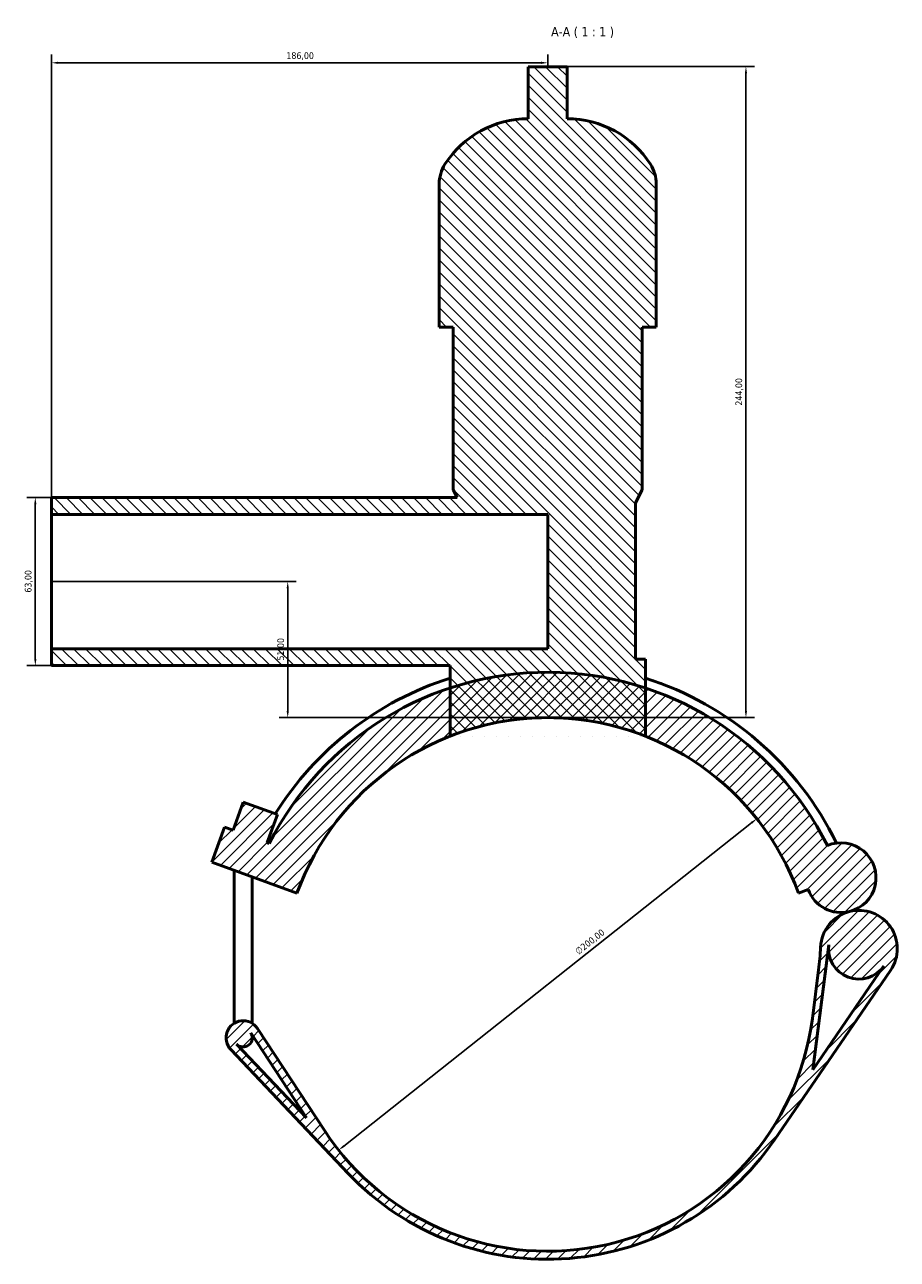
# Model space of a CAD drawing. Header units: millimetres. Extents: x 0 to 1016, y -235 to 1211.
# Tile 6 of 7: x 284 to 611, y 749 to 1211. Entities that reach past the tile are written whole.
import ezdxf

# ---------------------------------------------------------------- set-up
doc = ezdxf.new("R2010")
doc.units = ezdxf.units.MM
for name, color, linetype, lineweight in [('Dimension (ISO)', 7, 'Continuous', 25), ('Hatch (ISO)', 7, 'Continuous', 18), ('Symbol (ISO)', 7, 'Continuous', 25), ('Visible (ISO)', 7, 'Continuous', 50)]:
    doc.layers.add(name, color=color, linetype=linetype, lineweight=lineweight)
doc.styles.add('Label Text (ISO)', font='tahoma.ttf')
doc.styles.add('Note Text (ISO)', font='tahoma.ttf')
doc.dimstyles.new('Default (ISO)', dxfattribs={"dimtxt": 2.5, "dimasz": 2.5, "dimexe": 3.175, "dimexo": 0, "dimgap": 0.762, "dimtad": 1, "dimrnd": 1e-08, "dimzin": 0, "dimtxsty": 'Note Text (ISO)', "dimcen": 0.09, "dimdle": 10, "dimclrd": 256, "dimclre": 256, "dimclrt": 232, "dimazin": 0, "dimtfac": 1.40208, "dimtmove": 0, "dimatfit": 3, "dimfxl": 1, "dimtolj": 1, "dimtzin": 0, "dimlwd": -1, "dimlwe": -1, "dimarcsym": 0})

# ---------------------------------------------------------------- blocks, each defined once
blk = doc.blocks.new('*D8')
at = {"layer": 'Defpoints', "color": 0, "transparency": 16777216}
for p in [(558.39, 913.7), (401.67, 789.44)]:
    blk.add_point(p, dxfattribs=at)
at = {"layer": 'Dimension (ISO)', "transparency": 16777216}
blk.add_line((403.63, 790.99), (556.43, 912.14), dxfattribs=at)
for points in [[(556.17, 912.47), (556.69, 911.82), (558.39, 913.7)], [(403.37, 791.32), (403.89, 790.67), (401.67, 789.44)]]:
    blk.add_solid(points, dxfattribs=at)
at = {"layer": 'Dimension (ISO)', "color": 232, "true_color": 0xca0064, "transparency": 16777216, "insert": (490, 864.55), "char_height": 2.5, "attachment_point": 1, "rotation": 38.4097, "style": 'Note Text (ISO)'}
blk.add_mtext('\\A1;∅200,00', dxfattribs=at)
blk = doc.blocks.new('*D9')
at = {"layer": 'Defpoints', "color": 0, "transparency": 16777216}
for p in [(294.03, 1034.07), (287.99, 971.07), (294.03, 971.07)]:
    blk.add_point(p, dxfattribs=at)
at = {"layer": 'Dimension (ISO)', "transparency": 16777216}
for p, q in [((294.03, 1034.07), (284.81, 1034.07)), ((287.99, 1031.57), (287.99, 973.57)), ((294.03, 971.07), (284.81, 971.07))]:
    blk.add_line(p, q, dxfattribs=at)
for points in [[(287.57, 1031.57), (288.41, 1031.57), (287.99, 1034.07)], [(287.57, 973.57), (288.41, 973.57), (287.99, 971.07)]]:
    blk.add_solid(points, dxfattribs=at)
at = {"layer": 'Dimension (ISO)', "color": 232, "true_color": 0xca0064, "transparency": 16777216, "insert": (284.05, 998.43), "char_height": 2.5, "attachment_point": 1, "rotation": 90, "style": 'Note Text (ISO)'}
blk.add_mtext('\\A1;63,00', dxfattribs=at)
blk = doc.blocks.new('*D10')
at = {"layer": 'Defpoints', "color": 0, "transparency": 16777216}
for p in [(294.03, 1197.02), (480.03, 1195.57), (294.03, 1027.77)]:
    blk.add_point(p, dxfattribs=at)
at = {"layer": 'Dimension (ISO)', "transparency": 16777216}
for p, q in [((294.03, 1027.77), (294.03, 1200.19)), ((480.03, 1195.57), (480.03, 1200.19)), ((477.53, 1197.02), (296.53, 1197.02))]:
    blk.add_line(p, q, dxfattribs=at)
for points in [[(296.53, 1197.43), (296.53, 1196.6), (294.03, 1197.02)], [(477.53, 1197.43), (477.53, 1196.6), (480.03, 1197.02)]]:
    blk.add_solid(points, dxfattribs=at)
at = {"layer": 'Dimension (ISO)', "color": 232, "true_color": 0xca0064, "transparency": 16777216, "insert": (382.08, 1200.96), "char_height": 2.5, "attachment_point": 1, "style": 'Note Text (ISO)'}
blk.add_mtext('\\A1;186,00', dxfattribs=at)
blk = doc.blocks.new('*D11')
at = {"layer": 'Defpoints', "color": 0, "transparency": 16777216}
for p in [(487.35, 1195.57), (554.31, 1195.57), (480.03, 951.57)]:
    blk.add_point(p, dxfattribs=at)
at = {"layer": 'Dimension (ISO)', "transparency": 16777216}
for p, q in [((487.35, 1195.57), (557.49, 1195.57)), ((554.31, 954.07), (554.31, 1193.07)), ((480.03, 951.57), (557.49, 951.57))]:
    blk.add_line(p, q, dxfattribs=at)
for points in [[(553.9, 1193.07), (554.73, 1193.07), (554.31, 1195.57)], [(553.9, 954.07), (554.73, 954.07), (554.31, 951.57)]]:
    blk.add_solid(points, dxfattribs=at)
at = {"layer": 'Dimension (ISO)', "color": 232, "true_color": 0xca0064, "transparency": 16777216, "insert": (550.38, 1068.52), "char_height": 2.5, "attachment_point": 1, "rotation": 90, "style": 'Note Text (ISO)'}
blk.add_mtext('\\A1;244,00', dxfattribs=at)
blk = doc.blocks.new('*D12')
at = {"layer": 'Defpoints', "color": 0, "transparency": 16777216}
for p in [(294.03, 1002.57), (382.59, 1002.57), (480.03, 951.57)]:
    blk.add_point(p, dxfattribs=at)
at = {"layer": 'Dimension (ISO)', "transparency": 16777216}
for p, q in [((294.03, 1002.57), (385.76, 1002.57)), ((382.59, 954.07), (382.59, 1000.07)), ((480.03, 951.57), (379.41, 951.57))]:
    blk.add_line(p, q, dxfattribs=at)
for points in [[(382.17, 1000.07), (383, 1000.07), (382.59, 1002.57)], [(382.17, 954.07), (383, 954.07), (382.59, 951.57)]]:
    blk.add_solid(points, dxfattribs=at)
at = {"layer": 'Dimension (ISO)', "color": 232, "true_color": 0xca0064, "transparency": 16777216, "insert": (378.65, 972.97), "char_height": 2.5, "attachment_point": 1, "rotation": 90, "style": 'Note Text (ISO)'}
blk.add_mtext('\\A1;51,00', dxfattribs=at)

msp = doc.modelspace()

# ---------------------------------------------------------------- hatches: boundary and pattern name
at = {"layer": 'Hatch (ISO)'}
h = msp.add_hatch(dxfattribs=at)
h.set_pattern_fill('ANSI31', color=256, scale=25.4, angle=90.00021, style=0)
h.set_pattern_definition([(135.0002, (0, 0), (-2.245056, -2.245072), [])])
edge = h.paths.add_edge_path()
edge.add_line((516.629, 944.63), (516.629, 962.696))
edge.add_line((516.629, 962.696), (516.629, 973.528))
edge.add_line((516.629, 973.528), (512.969, 973.528))
edge.add_line((512.969, 973.528), (512.969, 1032.088))
edge.add_line((512.969, 1032.088), (515.409, 1036.968))
edge.add_line((515.409, 1036.968), (515.409, 1097.968))
edge.add_line((515.409, 1097.968), (520.696, 1097.968))
edge.add_line((520.696, 1097.968), (520.696, 1151.648))
edge.add_ellipse((507.114, 1151.648), major_axis=(13.582, 0), ratio=1, start_angle=0, end_angle=32.61242)
edge.add_ellipse((487.349, 1139.002), major_axis=(31.205, 19.966), ratio=1, start_angle=0, end_angle=57.38758)
edge.add_line((487.349, 1176.048), (487.349, 1195.568))
edge.add_line((487.349, 1195.568), (472.709, 1195.568))
edge.add_line((472.709, 1195.568), (472.709, 1176.048))
edge.add_ellipse((472.709, 1139.002), major_axis=(0, 37.046), ratio=1, start_angle=0, end_angle=57.38758)
edge.add_ellipse((452.944, 1151.648), major_axis=(-11.441, 7.32), ratio=1, start_angle=0, end_angle=32.61242)
edge.add_line((439.362, 1151.648), (439.362, 1097.968))
edge.add_line((439.362, 1097.968), (444.649, 1097.968))
edge.add_line((444.649, 1097.968), (444.649, 1036.968))
edge.add_line((444.649, 1036.968), (446.099, 1034.068))
edge.add_line((446.099, 1034.068), (294.029, 1034.068))
edge.add_line((294.029, 1034.068), (294.029, 1027.768))
edge.add_line((294.029, 1027.768), (480.029, 1027.768))
edge.add_line((480.029, 1027.768), (480.029, 977.368))
edge.add_line((480.029, 977.368), (294.029, 977.368))
edge.add_line((294.029, 977.368), (294.029, 971.068))
edge.add_line((294.029, 971.068), (443.429, 971.068))
edge.add_line((443.429, 971.068), (443.429, 962.696))
edge.add_line((443.429, 962.696), (443.429, 944.63))
edge.add_ellipse((480.029, 851.568), major_axis=(-36.6, 93.061), ratio=1, start_angle=317.06173, end_angle=360, ccw=False)
h = msp.add_hatch(dxfattribs=at)
h.set_pattern_fill('ANSI31', color=256, scale=25.4, style=0)
h.set_pattern_definition([(45, (0, 0), (-2.245064, 2.245064), [])])
edge = h.paths.add_edge_path()
edge.add_line((396.43, 796.694), (371.233, 835.08))
edge.add_ellipse((365.883, 831.568), major_axis=(5.35, 3.512), ratio=1, start_angle=0, end_angle=190.18846)
edge.add_line((361.238, 827.165), (405.278, 780.707))
edge.add_ellipse((480.029, 851.568), major_axis=(-74.751, -70.861), ratio=1, start_angle=0, end_angle=102.09276)
edge.add_line((564.977, 793.321), (608.512, 856.812))
edge.add_ellipse((596.649, 864.947), major_axis=(11.864, -8.135), ratio=1, start_angle=0, end_angle=138.50686)
edge.add_ellipse((596.649, 864.947), major_axis=(-3.497, 13.953), ratio=1, start_angle=0, end_angle=73.51821)
edge.add_ellipse((482.366, 869.762), major_axis=(99.911, -4.21), ratio=1, start_angle=355.09456, end_angle=360, ccw=False)
edge.add_line((581.551, 857.024), (579.214, 838.83))
edge.add_ellipse((480.029, 851.568), major_axis=(99.185, -12.738), ratio=1, start_angle=220.59914, end_angle=360, ccw=False)
edge = h.paths.add_edge_path(flags=0)
edge.add_line((368.725, 833.434), (389.654, 801.55))
edge.add_line((389.654, 801.55), (363.415, 829.229))
edge.add_ellipse((365.883, 831.568), major_axis=(-2.468, -2.339), ratio=1, start_angle=0, end_angle=169.81154)
edge = h.paths.add_edge_path(flags=0)
edge.add_line((579.344, 819.578), (585.357, 866.397))
edge.add_ellipse((596.649, 864.947), major_axis=(-11.292, 1.45), ratio=1, start_angle=0, end_angle=152.88036)
edge.add_line((606.038, 858.509), (579.344, 819.578))
edge = h.paths.add_edge_path()
edge.add_ellipse((589.973, 891.585), major_axis=(3.179, -12.685), ratio=1, start_angle=0, end_angle=189.13447)
edge.add_ellipse((480.029, 851.568), major_axis=(104.792, 52.035), ratio=1, start_angle=0, end_angle=45.3635)
edge.add_ellipse((480.029, 851.568), major_axis=(36.6, 111.128), ratio=1, start_angle=0, end_angle=36.45858)
edge.add_ellipse((480.029, 851.568), major_axis=(-36.6, 111.128), ratio=1, start_angle=0, end_angle=44.89834)
edge.add_line((375.663, 904.453), (374.873, 904.74))
edge.add_line((374.873, 904.74), (378.704, 915.265))
edge.add_line((378.704, 915.265), (365.924, 919.916))
edge.add_line((365.924, 919.916), (362.093, 909.392))
edge.add_line((362.093, 909.392), (358.899, 910.555))
edge.add_line((358.899, 910.555), (354.11, 897.399))
edge.add_line((354.11, 897.399), (386.06, 885.77))
edge.add_ellipse((480.029, 851.568), major_axis=(-93.969, 34.202), ratio=1, start_angle=220, end_angle=360, ccw=False)
edge.add_line((573.998, 885.77), (577.685, 887.112))
edge.add_ellipse((589.973, 891.585), major_axis=(-12.288, -4.473), ratio=1, start_angle=0, end_angle=84.06913)

# ---------------------------------------------------------------- linework, layer by layer
at = {"layer": 'Visible (ISO)'}
for p, q in [((487.349, 1195.568), (472.709, 1195.568)), ((472.709, 1195.568), (472.709, 1176.048)), ((487.349, 1176.048), (487.349, 1195.568)), ((439.362, 1151.648), (439.362, 1097.968)), ((520.696, 1097.968), (520.696, 1151.648)), ((439.362, 1097.968), (444.649, 1097.968)), ((444.649, 1097.968), (444.649, 1036.968)), ((515.409, 1036.968), (515.409, 1097.968)), ((515.409, 1097.968), (520.696, 1097.968)), ((444.649, 1036.968), (446.099, 1034.068)), ((512.969, 1032.088), (515.409, 1036.968)), ((446.099, 1034.068), (294.029, 1034.068)), ((294.029, 1034.068), (294.029, 1027.768)), ((512.969, 973.528), (512.969, 1032.088)), ((294.029, 1027.768), (480.029, 1027.768)), ((294.029, 977.368), (294.029, 1027.768)), ((480.029, 1027.768), (480.029, 977.368)), ((480.029, 977.368), (294.029, 977.368)), ((294.029, 977.368), (294.029, 971.068)), ((516.629, 973.528), (512.969, 973.528)), ((516.629, 944.63), (516.629, 973.528)), ((294.029, 971.068), (443.429, 971.068)), ((443.429, 971.068), (443.429, 944.63)), ((365.924, 919.916), (362.093, 909.392)), ((378.704, 915.265), (365.924, 919.916)), ((374.873, 904.74), (378.704, 915.265)), ((358.899, 910.555), (354.11, 897.399)), ((362.093, 909.392), (358.899, 910.555)), ((375.663, 904.453), (374.873, 904.74)), ((354.11, 897.399), (386.06, 885.77)), ((362.483, 836.99), (362.483, 894.352)), ((369.283, 836.99), (369.283, 891.877)), ((573.998, 885.77), (577.685, 887.112)), ((579.344, 819.578), (585.357, 866.397)), ((564.977, 793.321), (608.512, 856.812)), ((581.551, 857.024), (579.214, 838.83)), ((606.038, 858.509), (579.344, 819.578)), ((368.725, 833.434), (389.654, 801.55)), ((396.43, 796.694), (371.233, 835.08)), ((389.654, 801.55), (363.415, 829.229)), ((369.283, 831.568), (369.283, 832.584)), ((361.238, 827.165), (405.278, 780.707))]:
    msp.add_line(p, q, dxfattribs=at)
for centre, radius, start, end in [((472.709, 1139.002), 37.046, 90, 147.38758), ((487.349, 1139.002), 37.046, 32.61242, 90), ((452.944, 1151.648), 13.582, 147.38758, 180), ((507.114, 1151.648), 13.582, 0, 32.61242), ((480.029, 851.568), 117, 26.40721, 153.12763), ((480.029, 851.568), 120.51, 107.68053, 147.92972), ((480.029, 851.568), 120.51, 26.08123, 72.31947), ((480.029, 851.568), 100, 20, 160), ((480.029, 851.568), 100, 68.53086, 111.46914), ((589.973, 891.585), 13.077, 284.06913, 113.2036), ((589.973, 891.585), 13.077, 200, 284.06913), ((596.649, 864.947), 14.385, 325.56227, 104.06913), ((596.649, 864.947), 14.385, 104.06913, 177.58735), ((482.366, 869.762), 100, 352.68191, 357.58735), ((596.649, 864.947), 11.385, 172.68191, 325.56227), ((365.883, 831.568), 6.4, 33.28105, 223.46951), ((480.029, 851.568), 100, 213.28105, 352.68191), ((365.883, 831.568), 3.4, 223.46951, 33.28105), ((480.029, 851.568), 103, 223.46951, 325.56227)]:
    msp.add_arc(centre, radius, start, end, dxfattribs=at)

# ---------------------------------------------------------------- texts
at = {"layer": 'Symbol (ISO)', "insert": (481.304, 1206.303), "char_height": 3.5, "attachment_point": 7, "style": 'Label Text (ISO)'}
msp.add_mtext('A-A ( 1 : 1 )', dxfattribs=at)

# ---------------------------------------------------------------- dimensions: what is measured, and where the dimension line sits
at = {"layer": 'Dimension (ISO)'}
for base, p1, p2, angle, picture, middle in [((294.029, 1197.017), (480.029, 1195.568), (294.029, 1027.768), 180, '*D10', (387.029, 1197.017)), ((554.314, 1195.568), (480.029, 951.568), (487.349, 1195.568), 90, '*D11', (554.314, 1073.568)), ((287.989, 971.068), (294.029, 1034.068), (294.029, 971.068), 90, '*D9', (287.989, 1002.568)), ((382.588, 1002.568), (480.029, 951.568), (294.029, 1002.568), 90, '*D12', (382.588, 977.068))]:
    dim = msp.add_linear_dim(base=base, p1=p1, p2=p2, angle=angle, dimstyle='Default (ISO)', override={"dimdec": 2, "dimtp": 0, "dimtm": 0, "dimtdec": 2, "dimtofl": 0, "dimatfit": 1}, dxfattribs=at)
    dim.commit()
    dim.dimension.update_dxf_attribs({"geometry": picture, "text_midpoint": middle, "dimtype": 160})
dim = msp.add_diameter_dim_2p(p1=(401.67, 789.44), p2=(558.388, 913.696), dimstyle='Default (ISO)', override={"dimdec": 2, "dimlfac": 1, "dimtp": 0, "dimtm": 0, "dimtdec": 2, "dimatfit": 2}, dxfattribs=at)
dim.commit()
dim.dimension.update_dxf_attribs({"geometry": '*D8', "text_midpoint": (497.513, 865.431), "dimtype": 163})

doc.saveas('drawing.dxf')
